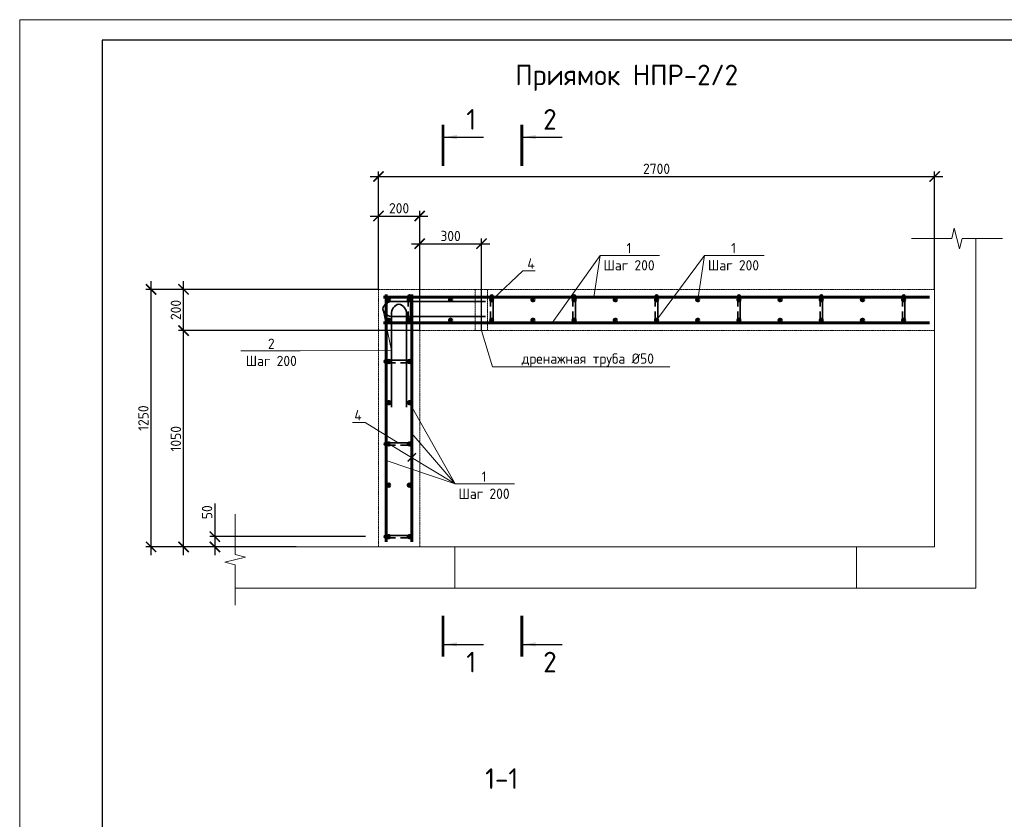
# Model space of a CAD drawing. Header units: millimetres. Extents: x 130535 to 1380046, y -231620 to 121434.
# Tile 41 of 135: x 409453 to 433353, y -30202 to -10800. Entities that reach past the tile are written whole.
import ezdxf
from ezdxf import colors
from ezdxf.entities.mleader import LeaderData, LeaderLine
from ezdxf.enums import TextEntityAlignment as Align
from ezdxf.math import Vec2, Vec3

# ---------------------------------------------------------------- set-up
doc = ezdxf.new("R2010")
doc.units = ezdxf.units.MM
doc.linetypes.add('DASHED', pattern=[7, 5, -2, 0])
doc.layers.get('DEFPOINTS').update_dxf_attribs({"lineweight": 0})
for name, color, linetype, lineweight in [('Основная 0.35', 7, 'Continuous', 35), ('Основная 0.60', 7, 'Continuous', 60), ('РАЗМЕРЫ', 7, 'Continuous', 9), ('Символы 0.20', 7, 'Continuous', 20), ('Текст 5.00', 7, 'Continuous', 50), ('Тонкая', 7, 'Continuous', 20), ('Тонкая 0.20', 7, 'Continuous', 20), ('ТОНКИЕ', 7, 'Continuous', 9), ('Штриховая 0.20', 7, 'DASHED', 20)]:
    doc.layers.add(name, color=color, linetype=linetype, lineweight=lineweight)
doc.layers.add('ТОЛСТЫЕ_ОСНОВНЫЕ', color=7, linetype='Continuous')
doc.styles.add('GOST-2.304_Type-B', font='GOST_Common.ttf')
doc.dimstyles.new('СПДС', dxfattribs={"dimscale": 100, "dimtxt": 2.5, "dimasz": 2.5, "dimexe": 1.25, "dimexo": 0, "dimtad": 1, "dimdec": 0, "dimtxsty": 'GOST-2.304_Type-B', "dimblk": 'ARCHTICK', "dimcen": 2.5, "dimdle": 2, "dimadec": 0, "dimazin": 2, "dimtfac": 0.75, "dimtdec": 0, "dimtmove": 1, "dimatfit": 3, "dimfxl": 1, "dimtolj": 1, "dimarcsym": 1})

# ---------------------------------------------------------------- blocks, each defined once
blk = doc.blocks.new('*U1418')
at = {"layer": 'ТОЛСТЫЕ_ОСНОВНЫЕ'}
blk.add_lwpolyline([(20, 5), (589, 5), (589, 415), (20, 415)], close=True, dxfattribs=at)
at = {"layer": 'ТОНКИЕ'}
blk.add_lwpolyline([(0, 0), (594, 0), (594, 420), (0, 420)], close=True, dxfattribs=at)
blk = doc.blocks.new('_ArchTick')
at = {"color": 0, "linetype": 'ByBlock', "const_width": 0.15}
blk.add_lwpolyline([(-0.5, -0.5), (0.5, 0.5)], dxfattribs=at)
blk = doc.blocks.new('*D562')
at = {"layer": 'DEFPOINTS', "color": 0, "linetype": 'Continuous', "lineweight": 0, "transparency": 16777216}
for p in [(417850, -23343), (414190, -23593), (416162, -23593)]:
    blk.add_point(p, dxfattribs=at)
at = {"layer": 'РАЗМЕРЫ', "color": 0, "linetype": 'Continuous', "lineweight": -2, "transparency": 16777216}
for p, q in [((414190, -22538), (414190, -23343)), ((414190, -23143), (414190, -23793)), ((417850, -23343), (414065, -23343)), ((416162, -23593), (414065, -23593))]:
    blk.add_line(p, q, dxfattribs=at)
at = {"layer": 'РАЗМЕРЫ', "color": 0, "linetype": 'Continuous', "lineweight": -2, "transparency": 16777216, "xscale": 250, "yscale": 250, "zscale": 250}
for p, rotation in [((414190, -23343), 90), ((414190, -23593), 270)]:
    blk.add_blockref('_ArchTick', p, dxfattribs=dict(at, rotation=rotation))
at = {"layer": 'РАЗМЕРЫ', "color": 0, "linetype": 'Continuous', "lineweight": 0, "transparency": 16777216, "insert": (414002, -22750), "char_height": 250, "attachment_point": 5, "rotation": 90, "style": 'GOST-2.304_Type-B'}
blk.add_mtext('\\A1;50', dxfattribs=at)
blk = doc.blocks.new('*D563')
at = {"layer": 'DEFPOINTS', "color": 0, "linetype": 'Continuous', "lineweight": 0, "transparency": 16777216}
for p in [(413430, -18343), (419162, -18343), (414681, -23593)]:
    blk.add_point(p, dxfattribs=at)
at = {"layer": 'РАЗМЕРЫ', "color": 0, "linetype": 'Continuous', "lineweight": -2, "transparency": 16777216}
for p, q in [((413430, -23793), (413430, -18143)), ((419162, -18343), (413305, -18343)), ((414681, -23593), (413305, -23593))]:
    blk.add_line(p, q, dxfattribs=at)
at = {"layer": 'РАЗМЕРЫ', "color": 0, "linetype": 'Continuous', "lineweight": -2, "transparency": 16777216, "xscale": 250, "yscale": 250, "zscale": 250}
for p, rotation in [((413430, -18343), 90), ((413430, -23593), 270)]:
    blk.add_blockref('_ArchTick', p, dxfattribs=dict(at, rotation=rotation))
at = {"layer": 'РАЗМЕРЫ', "color": 0, "linetype": 'Continuous', "lineweight": 0, "transparency": 16777216, "insert": (413243, -20968), "char_height": 250, "attachment_point": 5, "rotation": 90, "style": 'GOST-2.304_Type-B'}
blk.add_mtext('\\A1;1050', dxfattribs=at)
blk = doc.blocks.new('*D564')
at = {"layer": 'DEFPOINTS', "color": 0, "linetype": 'Continuous', "lineweight": 0, "transparency": 16777216}
for p in [(413430, -17343), (418162, -17343), (419162, -18343)]:
    blk.add_point(p, dxfattribs=at)
at = {"layer": 'РАЗМЕРЫ', "color": 0, "linetype": 'Continuous', "lineweight": -2, "transparency": 16777216}
for p, q in [((413430, -18543), (413430, -17143)), ((418162, -17343), (413305, -17343)), ((419162, -18343), (413305, -18343))]:
    blk.add_line(p, q, dxfattribs=at)
at = {"layer": 'РАЗМЕРЫ', "color": 0, "linetype": 'Continuous', "lineweight": -2, "transparency": 16777216, "xscale": 250, "yscale": 250, "zscale": 250}
for p, rotation in [((413430, -17343), 90), ((413430, -18343), 270)]:
    blk.add_blockref('_ArchTick', p, dxfattribs=dict(at, rotation=rotation))
at = {"layer": 'РАЗМЕРЫ', "color": 0, "linetype": 'Continuous', "lineweight": 0, "transparency": 16777216, "insert": (413243, -17843), "char_height": 250, "attachment_point": 5, "rotation": 90, "style": 'GOST-2.304_Type-B'}
blk.add_mtext('\\A1;200', dxfattribs=at)
blk = doc.blocks.new('*D565')
at = {"layer": 'DEFPOINTS', "color": 0, "linetype": 'Continuous', "lineweight": 0, "transparency": 16777216}
for p in [(419162, -15564), (418162, -17343), (419162, -18343)]:
    blk.add_point(p, dxfattribs=at)
at = {"layer": 'РАЗМЕРЫ', "color": 0, "linetype": 'Continuous', "lineweight": -2, "transparency": 16777216}
for p, q in [((418162, -17343), (418162, -15439)), ((419162, -18343), (419162, -15439)), ((417962, -15564), (419362, -15564))]:
    blk.add_line(p, q, dxfattribs=at)
at = {"layer": 'РАЗМЕРЫ', "color": 0, "linetype": 'Continuous', "lineweight": -2, "transparency": 16777216, "xscale": 250, "yscale": 250, "zscale": 250, "rotation": 180}
blk.add_blockref('_ArchTick', (418162, -15564), dxfattribs=at)
at = {"layer": 'РАЗМЕРЫ', "color": 0, "linetype": 'Continuous', "lineweight": -2, "transparency": 16777216, "xscale": 250, "yscale": 250, "zscale": 250}
blk.add_blockref('_ArchTick', (419162, -15564), dxfattribs=at)
at = {"layer": 'РАЗМЕРЫ', "color": 0, "linetype": 'Continuous', "lineweight": 0, "transparency": 16777216, "insert": (418662, -15376), "char_height": 250, "attachment_point": 5, "style": 'GOST-2.304_Type-B'}
blk.add_mtext('\\A1;200', dxfattribs=at)
blk = doc.blocks.new('A$C862932c0')
at = {"layer": 'Основная 0.35'}
for p, q in [((130, 6), (6, 6)), ((6, -6), (56, -6)), ((130, -6), (80, -6))]:
    blk.add_line(p, q, dxfattribs=at)
for centre, start, end in [((6, 0), 90, 270), ((130, 0), 270, 90)]:
    blk.add_arc(centre, 6, start, end, dxfattribs=at)
blk = doc.blocks.new('_None')
blk = doc.blocks.new('*D566')
at = {"layer": 'DEFPOINTS', "color": 0, "linetype": 'Continuous', "lineweight": 0, "transparency": 16777216}
for p in [(431662, -14605), (418162, -15843), (431662, -17343)]:
    blk.add_point(p, dxfattribs=at)
at = {"layer": 'РАЗМЕРЫ', "color": 0, "linetype": 'Continuous', "lineweight": -2, "transparency": 16777216}
for p, q in [((418162, -15843), (418162, -14480)), ((431662, -17343), (431662, -14480)), ((417962, -14605), (431862, -14605))]:
    blk.add_line(p, q, dxfattribs=at)
at = {"layer": 'РАЗМЕРЫ', "color": 0, "linetype": 'Continuous', "lineweight": -2, "transparency": 16777216, "xscale": 250, "yscale": 250, "zscale": 250, "rotation": 180}
blk.add_blockref('_ArchTick', (418162, -14605), dxfattribs=at)
at = {"layer": 'РАЗМЕРЫ', "color": 0, "linetype": 'Continuous', "lineweight": -2, "transparency": 16777216, "xscale": 250, "yscale": 250, "zscale": 250}
blk.add_blockref('_ArchTick', (431662, -14605), dxfattribs=at)
at = {"layer": 'РАЗМЕРЫ', "color": 0, "linetype": 'Continuous', "lineweight": 0, "transparency": 16777216, "insert": (424912, -14418), "char_height": 250, "attachment_point": 5, "style": 'GOST-2.304_Type-B'}
blk.add_mtext('\\A1;2700', dxfattribs=at)
blk = doc.blocks.new('*D567')
at = {"layer": 'DEFPOINTS', "color": 0, "linetype": 'Continuous', "lineweight": 0, "transparency": 16777216}
for p in [(412642, -17343), (416162, -17343), (414681, -23593)]:
    blk.add_point(p, dxfattribs=at)
at = {"layer": 'РАЗМЕРЫ', "color": 0, "linetype": 'Continuous', "lineweight": -2, "transparency": 16777216}
for p, q in [((412642, -23793), (412642, -17143)), ((416162, -17343), (412517, -17343)), ((414681, -23593), (412517, -23593))]:
    blk.add_line(p, q, dxfattribs=at)
at = {"layer": 'РАЗМЕРЫ', "color": 0, "linetype": 'Continuous', "lineweight": -2, "transparency": 16777216, "xscale": 250, "yscale": 250, "zscale": 250}
for p, rotation in [((412642, -17343), 90), ((412642, -23593), 270)]:
    blk.add_blockref('_ArchTick', p, dxfattribs=dict(at, rotation=rotation))
at = {"layer": 'РАЗМЕРЫ', "color": 0, "linetype": 'Continuous', "lineweight": 0, "transparency": 16777216, "insert": (412455, -20468), "char_height": 250, "attachment_point": 5, "rotation": 90, "style": 'GOST-2.304_Type-B'}
blk.add_mtext('\\A1;1250', dxfattribs=at)
blk = doc.blocks.new('*D568')
at = {"layer": 'DEFPOINTS', "color": 0, "linetype": 'Continuous', "lineweight": 0, "transparency": 16777216}
for p in [(420662, -16235), (419162, -18343), (420662, -18343)]:
    blk.add_point(p, dxfattribs=at)
at = {"layer": 'РАЗМЕРЫ', "color": 0, "linetype": 'Continuous', "lineweight": -2, "transparency": 16777216}
for p, q in [((418962, -16235), (420862, -16235)), ((419162, -18343), (419162, -16110)), ((420662, -18343), (420662, -16110))]:
    blk.add_line(p, q, dxfattribs=at)
at = {"layer": 'РАЗМЕРЫ', "color": 0, "linetype": 'Continuous', "lineweight": -2, "transparency": 16777216, "xscale": 250, "yscale": 250, "zscale": 250, "rotation": 180}
blk.add_blockref('_ArchTick', (419162, -16235), dxfattribs=at)
at = {"layer": 'РАЗМЕРЫ', "color": 0, "linetype": 'Continuous', "lineweight": -2, "transparency": 16777216, "xscale": 250, "yscale": 250, "zscale": 250}
blk.add_blockref('_ArchTick', (420662, -16235), dxfattribs=at)
at = {"layer": 'РАЗМЕРЫ', "color": 0, "linetype": 'Continuous', "lineweight": 0, "transparency": 16777216, "insert": (419912, -16048), "char_height": 250, "attachment_point": 5, "style": 'GOST-2.304_Type-B'}
blk.add_mtext('\\A1;300', dxfattribs=at)

msp = doc.modelspace()

# ---------------------------------------------------------------- linework, layer by layer
at = {"layer": 'Основная 0.35'}
for p, q in [((420763.8, -17639.1), (418513.8, -17639.1)), ((418263.8, -17820.3), (418263.8, -17818.5)), ((418658.7, -17698.8), (418656.9, -17698.8)), ((418477.5, -20198.8), (418477.5, -17948.8)), ((420763.8, -17999.7), (418513.8, -17999.7)), ((418838.1, -20198.8), (418838.1, -17948.8))]:
    msp.add_line(p, q, dxfattribs=at)
for centre, start, end in [((418491.2, -17871.1), 84.44835, 167.41224), ((418491.2, -17767.7), 192.58776, 275.55165), ((418709.5, -17926.2), 102.58776, 185.55165), ((418606.1, -17926.2), 354.44835, 77.41224)]:
    msp.add_arc(centre, 233.1, start, end, dxfattribs=at)
at = {"layer": 'Основная 0.60'}
for p, q in [((431536.9, -17533.4), (418286.9, -17533.4)), ((418351.9, -17468.4), (418351.9, -23468.4)), ((418971.9, -17468.4), (418971.9, -23468.4)), ((431536.9, -18153.4), (418286.9, -18153.4))]:
    msp.add_line(p, q, dxfattribs=at)
for centre in [(418411.9, -17593.4), (418411.9, -17593.4), (418911.9, -17593.4), (419911.9, -17593.4), (420911.9, -17593.4), (421911.9, -17593.4), (422911.9, -17593.4), (423911.9, -17593.4), (424911.9, -17593.4), (425911.9, -17593.4), (426911.9, -17593.4), (427911.9, -17593.4), (428911.9, -17593.4), (429911.9, -17593.4), (430911.9, -17593.4), (418411.9, -18093.4), (418911.9, -18093.4), (419911.9, -18093.4), (420911.9, -18093.4), (421911.9, -18093.4), (422911.9, -18093.4), (423911.9, -18093.4), (424911.9, -18093.4), (425911.9, -18093.4), (426911.9, -18093.4), (427911.9, -18093.4), (428911.9, -18093.4), (429911.9, -18093.4), (430911.9, -18093.4), (418411.9, -19093.4), (418911.9, -19093.4), (418411.9, -20093.4), (418911.9, -20093.4), (418411.9, -21093.4), (418911.9, -21093.4), (418411.9, -22093.4), (418911.9, -22093.4), (418411.9, -23343.4), (418911.9, -23343.4)]:
    msp.add_circle(centre, 30, dxfattribs=at)
at = {"layer": 'РАЗМЕРЫ', "linetype": 'Continuous', "lineweight": 0}
for p, q in [((431661.9, -16108.1), (431661.9, -23593.4)), ((432661.9, -16108.1), (432661.9, -24593.4)), ((422376.8, -18153.4), (423542.6, -16517.7)), ((424911.9, -18093.4), (426077.8, -16517.7)), ((420022.7, -22060.9), (418971.9, -20836.7)), ((418411.9, -21093.4), (420022.7, -22060.9)), ((420022.7, -22060.9), (418351.9, -21495.7))]:
    msp.add_line(p, q, dxfattribs=at)
at = {"layer": 'Тонкая'}
for points in [[(431097.2, -16108.1), (431247.2, -16108.1), (432076.7, -16108.1), (432139.2, -15858.1), (432264.2, -16358.1), (432326.7, -16108.1), (433156.2, -16108.1), (433306.2, -16108.1)], [(414681, -25008.1), (414681, -24858.1), (414681, -24028.6), (414431, -23966.1), (414931, -23841.1), (414681, -23778.6), (414681, -22949.1), (414681, -22799.1)]]:
    msp.add_lwpolyline(points, dxfattribs=at)
at = {"layer": 'Тонкая 0.20'}
msp.add_line((414681, -23593.4), (420011.9, -23593.4), dxfattribs=at)
at = {"layer": 'Тонкая 0.20', "ltscale": 6}
for p, q in [((429776.7, -23593.4), (431661.9, -23593.4)), ((414681, -24593.4), (432661.9, -24593.4))]:
    msp.add_line(p, q, dxfattribs=at)
at = {"layer": 'Тонкая 0.20'}
msp.add_lwpolyline([(420011.9, -23593.4), (429761.9, -23593.4), (429761.9, -24593.4), (420011.9, -24593.4)], close=True, dxfattribs=at)
at = {"layer": 'ТОНКИЕ', "linetype": 'Continuous', "lineweight": 25, "ltscale": 200}
for p, q in [((419763.7, -13648.9), (420713.7, -13648.9)), ((421674.2, -13648.9), (422624.2, -13648.9)), ((419763.7, -25956.7), (420713.7, -25956.7)), ((421674.2, -25956.7), (422624.2, -25956.7))]:
    msp.add_line(p, q, dxfattribs=at)
at = {"layer": 'ТОНКИЕ', "linetype": 'Continuous', "lineweight": 25, "ltscale": 200, "const_width": 70}
for points in [[(419728.7, -13348.9), (419728.7, -14348.9)], [(421639.2, -13348.9), (421639.2, -14348.9)], [(419728.7, -26256.7), (419728.7, -25256.7)], [(421639.2, -26256.7), (421639.2, -25256.7)]]:
    msp.add_lwpolyline(points, dxfattribs=at)
at = {"layer": 'ТОНКИЕ', "linetype": 'Continuous', "lineweight": 25, "ltscale": 200}
for points in [[(419763.7, -13648.9), (420064.2, -13598.6), (420064.2, -13699.2)], [(421674.2, -13648.9), (421974.6, -13598.6), (421974.6, -13699.2)], [(419763.7, -25956.7), (420064.2, -25906.4), (420064.2, -26007)], [(421674.2, -25956.7), (421974.6, -25906.4), (421974.6, -26007)]]:
    msp.add_solid(points, dxfattribs=at)
at = {"layer": 'Штриховая 0.20'}
for p, q in [((431661.9, -17343.4), (418161.9, -17343.4)), ((418161.9, -17343.4), (418161.9, -23593.4)), ((419161.9, -23593.4), (419161.9, -18343.4)), ((419161.9, -18343.4), (431661.9, -18343.4)), ((418161.9, -23593.4), (419161.9, -23593.4)), ((430161.9, -23593.4), (431161.9, -23593.4))]:
    msp.add_line(p, q, dxfattribs=at)
msp.add_lwpolyline([(420511.9, -17343.4), (420511.9, -18343.4), (420811.9, -18343.4), (420811.9, -17343.4)], close=True, dxfattribs=at)

# ---------------------------------------------------------------- block references
at = {"xscale": 100, "yscale": 100, "zscale": 100}
msp.add_blockref('*U1418', (409452.6, -52800.3), dxfattribs=at)
at = {"layer": 'Символы 0.20'}
for name, p, xscale, yscale, zscale, rotation in [('A$C862932c0', (418911.9, -17479.4), 5, 5, 5, 270), ('A$C862932c0', (420911.9, -17479.4), 5, 5, 5, 270), ('A$C862932c0', (422911.9, -17479.4), 5, 5, 5, 270), ('A$C862932c0', (424911.9, -17479.4), 5, 5, 5, 270), ('A$C862932c0', (426911.9, -17479.4), 5, 5, 5, 270), ('A$C862932c0', (428911.9, -17479.4), 5, 5, 5, 270), ('A$C862932c0', (430911.9, -17479.4), 5, 5, 5, 270), ('_ArchTick', (418971.9, -21418.5), 200, 200, 200, 180.0000000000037)]:
    msp.add_blockref(name, p, dxfattribs=dict(at, xscale=xscale, yscale=yscale, zscale=zscale, rotation=rotation))
at = {"layer": 'Символы 0.20', "xscale": 5, "yscale": 5, "zscale": 5}
for p in [(418298, -19093.4), (418298, -21093.4), (418298, -23343.4)]:
    msp.add_blockref('A$C862932c0', p, dxfattribs=at)

# ---------------------------------------------------------------- texts
at = {"layer": 'Текст 5.00', "style": 'GOST-2.304_Type-B'}
for s, p in [('Приямок НПР-2/2', (424185.8, -12141)), ('1-1', (421153.1, -29214.6)), ('1-1', (421153.1, -29214.6))]:
    msp.add_text(s, height=500, dxfattribs=at).set_placement(p, align=Align.MIDDLE_CENTER)
at = {"layer": 'ТОНКИЕ', "linetype": 'Continuous', "lineweight": 0, "char_height": 500, "attachment_point": 5, "style": 'GOST-2.304_Type-B'}
for s, insert in [('1', (420413.7, -13218.9)), ('2', (422324.2, -13218.9)), ('1', (420413.7, -26386.7)), ('2', (422324.2, -26386.7))]:
    msp.add_mtext_dynamic_manual_height_columns(s, width=723.88, gutter_width=25, heights=[0], dxfattribs=dict(at, insert=insert))

# ---------------------------------------------------------------- dimensions: what is measured, and where the dimension line sits
at = {"layer": 'РАЗМЕРЫ', "color": 3, "linetype": 'Continuous', "lineweight": 0}
for base, p1, p2, picture, middle in [((431661.9, -14605.3), (418161.9, -15843.4), (431661.9, -17343.4), '*D566', (424911.9, -14417.8)), ((419161.9, -15563.8), (418161.9, -17343.4), (419161.9, -18343.4), '*D565', (418661.9, -15376.3)), ((420661.9, -16235.3), (419161.9, -18343.4), (420661.9, -18343.4), '*D568', (419911.9, -16047.8))]:
    dim = msp.add_linear_dim(base=base, p1=p1, p2=p2, dimstyle='СПДС', override={"dimlfac": 0.2}, dxfattribs=at)
    dim.commit()
    dim.dimension.update_dxf_attribs({"geometry": picture, "text_midpoint": middle})
for base, p1, p2, angle, picture, middle in [((412642.5, -17343.4), (414681, -23593.4), (416161.9, -17343.4), 90, '*D567', (412455, -20468.4)), ((413430.1, -17343.4), (419161.9, -18343.4), (418161.9, -17343.4), 270, '*D564', (413242.6, -17843.4)), ((413430.1, -18343.4), (414681, -23593.4), (419161.9, -18343.4), 270, '*D563', (413242.6, -20968.4))]:
    dim = msp.add_linear_dim(base=base, p1=p1, p2=p2, angle=angle, dimstyle='СПДС', override={"dimlfac": 0.2}, dxfattribs=at)
    dim.commit()
    dim.dimension.update_dxf_attribs({"geometry": picture, "text_midpoint": middle})
dim = msp.add_linear_dim(base=(414189.9, -23593.4), p1=(417849.7, -23343.4), p2=(416161.9, -23593.4), angle=270, dimstyle='СПДС', override={"dimlfac": 0.2}, dxfattribs=at)
dim.commit()
dim.dimension.update_dxf_attribs({"geometry": '*D562', "text_midpoint": (414171.1, -22750.2), "dimtype": 160})

# ---------------------------------------------------------------- leaders
at = {"layer": 'Символы 0.20'}
ml = msp.add_multileader_mtext('Standard', dxfattribs=at)
ml.set_content('1\\PШаг 200', color=256, style='GOST-2.304_Type-B')
ml.set_leader_properties(color=256, linetype='ByLayer', lineweight=-1)
ml.set_arrow_properties(name='NONE')
ml.build(insert=Vec2(0, 0))
ml.multileader.update_dxf_attribs({"text_left_attachment_type": 6, "text_right_attachment_type": 6, "dogleg_length": 1, "arrow_head_size": 18, "scale": 20})
ctx = ml.context
ctx.base_point, ctx.scale, ctx.char_height, ctx.arrow_head_size, ctx.landing_gap_size, ctx.plane_origin = Vec3(423642.6, -16517.7), 20, 250, 18, 9, Vec3(419792, -16901.1)
ctx.left_attachment, ctx.right_attachment, ctx.text_align_type = 6, 6, 1
notes = []
notes.append((ctx, [(0, (1, 1, 0), (423542.6, -16517.7), (1, 0), 100, [(0, [(423386.1, -17533.4)], 0, [])])]))
ctx.mtext.insert, ctx.mtext.alignment, ctx.mtext.flow_direction = Vec3(424244.4, -16217.7), 2, 5
ml = msp.add_multileader_mtext('Standard', dxfattribs=at)
ml.set_content('1\\PШаг 200', color=256, style='GOST-2.304_Type-B')
ml.set_leader_properties(color=256, linetype='ByLayer', lineweight=-1)
ml.set_arrow_properties(name='NONE')
ml.build(insert=Vec2(0, 0))
ml.multileader.update_dxf_attribs({"text_left_attachment_type": 6, "text_right_attachment_type": 6, "dogleg_length": 1, "arrow_head_size": 18, "scale": 20})
ctx = ml.context
ctx.base_point, ctx.scale, ctx.char_height, ctx.arrow_head_size, ctx.landing_gap_size, ctx.plane_origin = Vec3(426177.8, -16517.7), 20, 250, 18, 9, Vec3(422327.1, -16901.1)
ctx.left_attachment, ctx.right_attachment, ctx.text_align_type = 6, 6, 1
notes.append((ctx, [(0, (1, 1, 0), (426077.8, -16517.7), (1, 0), 100, [(0, [(425911.9, -17593.4)], 0, [])])]))
ctx.mtext.insert, ctx.mtext.alignment, ctx.mtext.flow_direction = Vec3(426779.6, -16217.7), 2, 5
ml = msp.add_multileader_mtext('Standard', dxfattribs=at)
ml.set_content('4', color=256, style='GOST-2.304_Type-B')
ml.set_leader_properties(color=256, linetype='ByLayer', lineweight=-1)
ml.set_arrow_properties(name='NONE')
ml.build(insert=Vec2(0, 0))
ml.multileader.update_dxf_attribs({"text_left_attachment_type": 6, "text_right_attachment_type": 6, "dogleg_length": 1, "arrow_head_size": 18, "scale": 20})
ctx = ml.context
ctx.base_point, ctx.scale, ctx.char_height, ctx.arrow_head_size, ctx.landing_gap_size, ctx.plane_origin = Vec3(421766, -16892.6), 20, 250, 18, 9, Vec3(420034, -19581.6)
ctx.left_attachment, ctx.right_attachment = 6, 6
notes.append((ctx, [(0, (1, 1, 0), (421666, -16892.6), (1, 0), 100, [(0, [(420941.9, -17569.4)], 0, [])])]))
ctx.mtext.insert, ctx.mtext.flow_direction = Vec3(421775, -16592.6), 5
ml = msp.add_multileader_mtext('Standard', dxfattribs=at)
ml.set_content('2\\PШаг 200', color=256, style='GOST-2.304_Type-B')
ml.set_leader_properties(color=256, linetype='ByLayer', lineweight=-1)
ml.set_arrow_properties(name='NONE')
ml.build(insert=Vec2(0, 0))
ml.multileader.update_dxf_attribs({"text_left_attachment_type": 6, "text_right_attachment_type": 6, "dogleg_length": 1, "arrow_head_size": 18, "scale": 20})
ctx = ml.context
ctx.base_point, ctx.scale, ctx.char_height, ctx.arrow_head_size, ctx.landing_gap_size, ctx.plane_origin = Vec3(414957.9, -18838.2), 20, 250, 18, 9, Vec3(415381.6, -17194.2)
ctx.left_attachment, ctx.right_attachment, ctx.text_align_type = 6, 6, 1
notes.append((ctx, [(0, (1, 1, 0), (416261.5, -18838.2), (-1, 0), 100, [(1, [(418263.8, -17818.5), (418477.5, -18823.8)], 0, [])])]))
ctx.mtext.insert, ctx.mtext.alignment, ctx.mtext.flow_direction = Vec3(415559.7, -18538.2), 2, 5
ml = msp.add_multileader_mtext('Standard', dxfattribs=at)
ml.set_content('дренажная труба %%C50', color=256, style='GOST-2.304_Type-B')
ml.set_leader_properties(color=256, linetype='ByLayer', lineweight=-1)
ml.set_arrow_properties(name='NONE')
ml.build(insert=Vec2(0, 0))
ml.multileader.update_dxf_attribs({"text_left_attachment_type": 6, "text_right_attachment_type": 6, "dogleg_length": 1, "arrow_head_size": 18, "scale": 20})
ctx = ml.context
ctx.base_point, ctx.scale, ctx.char_height, ctx.arrow_head_size, ctx.landing_gap_size, ctx.plane_origin = Vec3(421572.6, -19224), 20, 250, 18, 9, Vec3(420855.6, -23000.8)
ctx.left_attachment, ctx.right_attachment, ctx.text_align_type = 6, 6, 1
notes.append((ctx, [(1, (1, 1, 0), (420933.5, -19224), (1, 0), 639.1, [(0, [(420661.9, -18343.4)], 0, [])])]))
ctx.mtext.insert, ctx.mtext.alignment, ctx.mtext.flow_direction = Vec3(423242.2, -18899), 2, 5
ml = msp.add_multileader_mtext('Standard', dxfattribs=at)
ml.set_content('4', color=256, style='GOST-2.304_Type-B')
ml.set_leader_properties(color=256, linetype='ByLayer', lineweight=-1)
ml.set_arrow_properties(name='NONE')
ml.build(insert=Vec2(0, 0))
ml.multileader.update_dxf_attribs({"text_left_attachment_type": 6, "text_right_attachment_type": 6, "dogleg_length": 1, "arrow_head_size": 18, "scale": 20})
ctx = ml.context
ctx.base_point, ctx.scale, ctx.char_height, ctx.arrow_head_size, ctx.landing_gap_size, ctx.plane_origin = Vec3(417567.5, -20570), 20, 250, 18, 9, Vec3(417388, -21313.4)
ctx.left_attachment, ctx.right_attachment = 6, 6
notes.append((ctx, [(0, (1, 1, 0), (417835.5, -20570), (-1, 0), 100, [(0, [(418638, -21063.4)], 0, [])])]))
ctx.mtext.insert, ctx.mtext.flow_direction = Vec3(417576.5, -20270), 5
ml = msp.add_multileader_mtext('Standard', dxfattribs=at)
ml.set_content('1\\PШаг 200', color=256, style='GOST-2.304_Type-B')
ml.set_leader_properties(color=256, linetype='ByLayer', lineweight=-1)
ml.set_arrow_properties(name='NONE')
ml.build(insert=Vec2(0, 0))
ml.multileader.update_dxf_attribs({"text_left_attachment_type": 6, "text_right_attachment_type": 6, "dogleg_length": 1, "arrow_head_size": 18, "scale": 20})
ctx = ml.context
ctx.base_point, ctx.scale, ctx.char_height, ctx.arrow_head_size, ctx.landing_gap_size, ctx.plane_origin = Vec3(420122.7, -22060.9), 20, 250, 18, 9, Vec3(416272, -22444.3)
ctx.left_attachment, ctx.right_attachment, ctx.text_align_type = 6, 6, 1
notes.append((ctx, [(0, (1, 1, 0), (420022.7, -22060.9), (1, 0), 100, [(0, [(418911.9, -20093.4)], 0, [])])]))
ctx.mtext.insert, ctx.mtext.alignment, ctx.mtext.flow_direction = Vec3(420724.5, -21760.9), 2, 5
for ctx, leaders in notes:
    for number, flags, end, landing, length, lines in leaders:
        leader = LeaderData()
        leader.index, (leader.has_last_leader_line, leader.has_dogleg_vector, leader.attachment_direction) = number, flags
        leader.last_leader_point, leader.dogleg_vector, leader.dogleg_length = Vec3(end), Vec3(landing), length
        for number, points, colour, breaks in lines:
            line = LeaderLine()
            line.index, line.vertices, line.color, line.breaks = number, Vec3.list(points), colors.encode_raw_color(colour), breaks
            leader.lines.append(line)
        ctx.leaders.append(leader)

doc.saveas('drawing.dxf')
